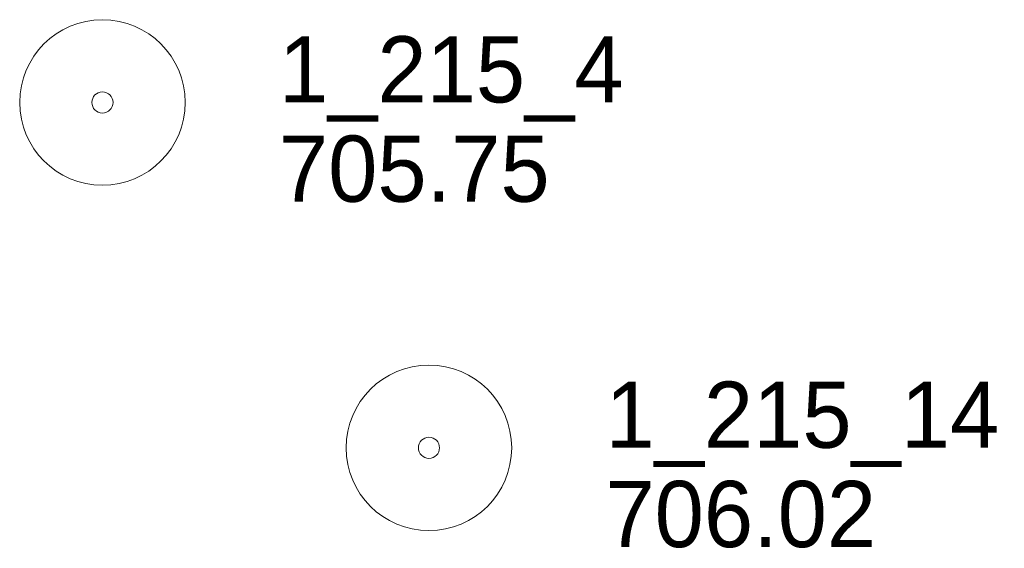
# Model space of a CAD drawing. Extents: x 863487 to 870045, y 569252 to 575761.
# Tile 66 of 66: x 868655 to 868744, y 575713 to 575761. Entities that reach past the tile are written whole.
import ezdxf

# ---------------------------------------------------------------- set-up
doc = ezdxf.new("R2010")
doc.units = 0
doc.header["$LTSCALE"] = 0.005
doc.header["$MEASUREMENT"] = 0
doc.layers.add('E_MAP_PassPoints', color=40, linetype='Continuous', lineweight=15)
doc.styles.add('Style-IGR_FONT_0', font='IGR_FONT_0.shx')

# ---------------------------------------------------------------- blocks, each defined once
blk = doc.blocks.new('PP')
at = {"layer": 'E_MAP_PassPoints', "color": 40, "linetype": 'Continuous', "lineweight": 0}
for radius in [7.5, 0.96]:
    blk.add_circle((0, 0), radius, dxfattribs=at)

msp = doc.modelspace()

# ---------------------------------------------------------------- block references
at = {"layer": 'E_MAP_PassPoints', "color": 40, "linetype": 'Continuous'}
for p in [(868662.63, 575753.605), (868692.227, 575722.307)]:
    msp.add_blockref('PP', p, dxfattribs=at)

# ---------------------------------------------------------------- texts
at = {"layer": 'E_MAP_PassPoints', "color": 40, "linetype": 'Continuous', "style": 'Style-IGR_FONT_0'}
for s, p in [('1_215_4', (868678.63, 575753.605)), ('705.75', (868678.63, 575744.605)), ('1_215_14', (868708.227, 575722.307)), ('706.02', (868708.227, 575713.307))]:
    msp.add_text(s, height=6, dxfattribs=at).set_placement(p)

doc.saveas('drawing.dxf')
